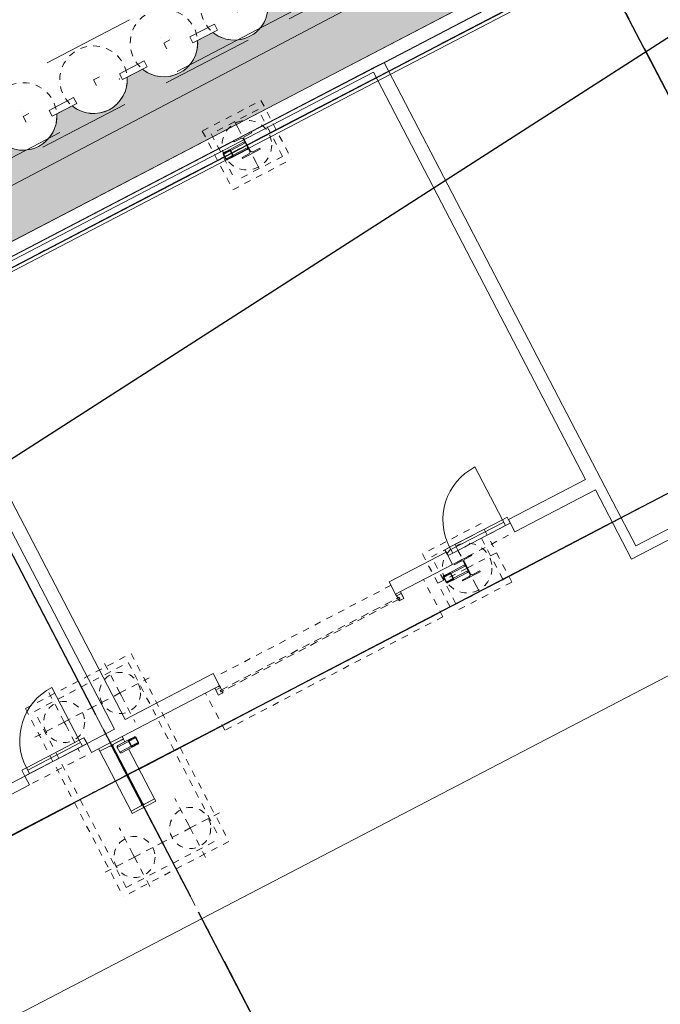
# Model space of a CAD drawing. Header units: metres. Extents: x -535942 to -530626, y -1087729 to -1086275.
# Tile 215 of 247: x -534162 to -534153, y -1086799 to -1086784. Entities that reach past the tile are written whole.
import ezdxf
from ezdxf import colors
from ezdxf.entities.mleader import LeaderData, LeaderLine
from ezdxf.math import Vec2, Vec3

# ---------------------------------------------------------------- set-up
doc = ezdxf.new("R2010")
doc.units = ezdxf.units.M
for name, pattern in [('A_CARA_07', [7, 5, -2]), ('A_CARA_15', [7.6, 5, -1.3, 0, -1.3]), ('B_CARA_02', [2, 1, -1]), ('B_CARA_03', [3, 2, -1]), ('B_CARA_12', [2.6, 1, -0.8, 0, -0.8]), ('Čerchovaná 20mm', [3000, 2000, -500, 0, -500]), ('Čerchovaná 3mm', [5, 3, -1, 0, -1])]:
    doc.linetypes.add(name, pattern=pattern)
for name, color, linetype in [('18', 7, 'Continuous'), ('_blok katastr', 7, 'Continuous'), ('_blok zaměření - nové', 7, 'Continuous'), ('_základy', 7, 'Continuous'), ('CA_ZÁKLADY PAŽENÍ', 10, 'A_CARA_07'), ('RP_kom_odvodnění', 160, 'Continuous')]:
    doc.layers.add(name, color=color, linetype=linetype)
for name, color, linetype, lineweight in [('AG budovy tence', 240, 'Continuous', 18), ('AG budovy tluste', 240, 'Continuous', 50), ('AG kanal destova', 24, 'G_POTR_626_PN', 35), ('AG_kanal splaskova', 24, 'G_POTR_627_PN', 35), ('AG_legenda', 240, 'Continuous', 35), ('CA_DVERE', 7, 'Continuous', 13), ('CA_DVERE18', 8, 'Continuous', 9), ('CA_DVERE25', 7, 'Continuous', 9), ('CA_DVERE_NEVHRA', 3, 'A_CARA_07', 9), ('CA_DVERE_NEVHRA1', 3, 'Čerchovaná 3mm', 13), ('CA_NEVHRA', 3, 'A_CARA_07', 9), ('CA_OSY', 5, 'A_CARA_15', 18), ('CA_POHHRA18', 8, 'Continuous', 18), ('CA_POHHRA25', 7, 'Continuous', 25), ('CA_REZY', 1, 'Continuous', 50), ('CA_ZAKLADY25', 7, 'Continuous', 18), ('CA_ZARIZPRED', 8, 'B_CARA_12', 9), ('RP_kom_popis', 240, 'Continuous', 35), ('RP_kom_srafy_chodnik', 31, 'Continuous', 18), ('RP_komunikace', 240, 'Continuous', 35)]:
    doc.layers.add(name, color=color, linetype=linetype, lineweight=lineweight)
doc.layers.add('AG_revizni oblacek', color=111, linetype='Continuous', plot=False)
doc.layers.add('BT_hranice_parcel', color=7, linetype='Continuous', true_color=0x007f00)
doc.styles.get("Standard").update_dxf_attribs({"font": 'ARIALN.TTF'})
doc.linetypes.add('G_POTR_626_PN', pattern='A,0.5,-1,2,-6.5,[8,hpfmlin.shx,S=1,R=0,X=0,Y=0],-6.5,2,-1,0.5', length=20)
doc.linetypes.add('G_POTR_627_PN', pattern='A,0.5,-1,2,-6.5,[9,hpfmlin.shx,S=1,R=0,X=0,Y=0],-6.5,2,-1,0.5', length=20)

# ---------------------------------------------------------------- blocks, each defined once
blk = doc.blocks.new('_KATASTR')
at = {"layer": 'BT_hranice_parcel', "lineweight": -3}
blk.add_lwpolyline([(-534124.29, -1086793.41), (-534124.09, -1086799.01), (-534126.44, -1086803.61), (-534131.44, -1086806.72), (-534166.27, -1086820.42), (-534181.33, -1086826.86), (-534198.96, -1086836), (-534207.29, -1086819.86), (-534135.23, -1086773.61), (-534124.29, -1086793.41)], dxfattribs=at)
blk = doc.blocks.new('Zaměření - zekan')
at = {"layer": '18', "color": 252, "lineweight": 15}
blk.add_point((-534160.76, -1086785.31), dxfattribs=at)
blk = doc.blocks.new('půdorys nový')
at = {"color": 251, "lineweight": 15}
for p, q in [((295.386, 82.701), (295.386, 82.621)), ((295.395, 82.621), (295.395, 82.701)), ((295.504, 82.701), (295.395, 82.701)), ((295.491, 82.721), (295.407, 82.721)), ((295.407, 82.713), (295.491, 82.713)), ((295.742, 82.721), (295.491, 82.721)), ((295.491, 82.721), (295.742, 82.721)), ((295.504, 82.701), (295.504, 82.621)), ((295.512, 82.621), (295.512, 82.701)), ((295.761, 82.701), (295.512, 82.701)), ((295.917, 82.811), (295.617, 82.811)), ((295.617, 82.811), (295.617, 82.792)), ((295.617, 82.792), (295.734, 82.792)), ((295.761, 82.765), (295.761, 82.557)), ((295.772, 82.557), (295.772, 82.765)), ((295.799, 82.792), (295.917, 82.792)), ((295.917, 82.792), (295.917, 82.811)), ((295.504, 82.621), (295.395, 82.621)), ((295.491, 82.609), (295.407, 82.609)), ((295.407, 82.601), (295.491, 82.601)), ((295.491, 82.601), (295.742, 82.601)), ((295.742, 82.601), (295.491, 82.601)), ((295.761, 82.621), (295.512, 82.621)), ((295.734, 82.53), (295.617, 82.53)), ((295.617, 82.53), (295.617, 82.511)), ((295.617, 82.511), (295.917, 82.511)), ((295.917, 82.53), (295.799, 82.53)), ((295.917, 82.511), (295.917, 82.53)), ((289.967, 75.606), (289.567, 75.606)), ((289.567, 75.606), (289.567, 75.566)), ((289.567, 75.566), (289.757, 75.566)), ((289.567, 75.565), (289.737, 75.565)), ((289.567, 74.547), (289.567, 75.565)), ((289.737, 75.565), (289.757, 75.545)), ((289.757, 75.566), (289.757, 74.546)), ((289.777, 74.546), (289.777, 75.566)), ((289.777, 75.566), (289.967, 75.566)), ((289.777, 75.545), (289.797, 75.565)), ((289.797, 75.565), (289.967, 75.565)), ((289.967, 75.566), (289.967, 75.606)), ((289.967, 75.565), (289.967, 75.516)), ((295.917, 75.606), (295.617, 75.606)), ((295.617, 75.606), (295.617, 75.592)), ((295.617, 75.592), (295.736, 75.592)), ((295.763, 75.565), (295.763, 75.357)), ((295.771, 75.357), (295.771, 75.565)), ((295.798, 75.592), (295.917, 75.592)), ((295.917, 75.592), (295.917, 75.606)), ((289.827, 75.416), (289.827, 75.496)), ((289.827, 75.496), (290.021, 75.496)), ((289.827, 75.416), (290.021, 75.416)), ((290.042, 75.516), (289.846, 75.516)), ((289.846, 75.516), (290.042, 75.516)), ((290.021, 75.496), (290.021, 75.416)), ((290.03, 75.416), (290.03, 75.496)), ((290.03, 75.496), (290.139, 75.496)), ((290.03, 75.416), (290.139, 75.416)), ((290.126, 75.516), (290.042, 75.516)), ((290.042, 75.508), (290.126, 75.508)), ((290.139, 75.496), (290.139, 75.416)), ((290.147, 75.416), (290.147, 75.496)), ((295.386, 75.496), (295.386, 75.416)), ((295.395, 75.416), (295.395, 75.496)), ((295.395, 75.496), (295.504, 75.496)), ((295.395, 75.416), (295.504, 75.416)), ((295.491, 75.516), (295.407, 75.516)), ((295.407, 75.508), (295.491, 75.508)), ((295.743, 75.516), (295.491, 75.516)), ((295.491, 75.516), (295.743, 75.516)), ((295.504, 75.496), (295.504, 75.416)), ((295.512, 75.416), (295.512, 75.496)), ((295.512, 75.496), (295.763, 75.496)), ((295.512, 75.416), (295.763, 75.416)), ((289.846, 75.396), (290.042, 75.396)), ((289.846, 75.396), (290.042, 75.396)), ((289.967, 75.396), (289.967, 74.547)), ((290.126, 75.404), (290.042, 75.404)), ((290.042, 75.396), (290.126, 75.396)), ((295.491, 75.404), (295.407, 75.404)), ((295.407, 75.396), (295.491, 75.396)), ((295.491, 75.396), (295.743, 75.396)), ((295.491, 75.396), (295.743, 75.396)), ((295.617, 75.33), (295.617, 75.316)), ((295.736, 75.33), (295.617, 75.33)), ((295.617, 75.316), (295.917, 75.316)), ((295.917, 75.33), (295.798, 75.33)), ((295.917, 75.316), (295.917, 75.33)), ((289.737, 74.547), (289.567, 74.547)), ((289.757, 74.546), (289.567, 74.546)), ((289.567, 74.546), (289.567, 74.506)), ((289.757, 74.567), (289.737, 74.547)), ((289.797, 74.547), (289.777, 74.567)), ((289.967, 74.546), (289.777, 74.546)), ((289.967, 74.547), (289.797, 74.547)), ((289.967, 74.506), (289.967, 74.546)), ((289.567, 74.506), (289.967, 74.506))]:
    blk.add_line(p, q, dxfattribs=at)
at = {"color": 251, "lineweight": 15, "flags": 128}
for points in [[(295.407, 82.721), (295.403, 82.721), (295.398, 82.719), (295.394, 82.717), (295.391, 82.714), (295.388, 82.71), (295.387, 82.706), (295.386, 82.701)], [(295.395, 82.701), (295.395, 82.704), (295.396, 82.707), (295.398, 82.709), (295.4, 82.711), (295.402, 82.712), (295.405, 82.713), (295.407, 82.713)], [(295.512, 82.701), (295.512, 82.706), (295.51, 82.71), (295.508, 82.714), (295.504, 82.717), (295.5, 82.719), (295.496, 82.721), (295.491, 82.721)], [(295.491, 82.713), (295.494, 82.713), (295.497, 82.712), (295.499, 82.711), (295.501, 82.709), (295.503, 82.707), (295.504, 82.704), (295.504, 82.701)], [(295.386, 82.621), (295.387, 82.617), (295.388, 82.613), (295.391, 82.609), (295.394, 82.606), (295.398, 82.603), (295.403, 82.602), (295.407, 82.601)], [(295.407, 82.609), (295.405, 82.61), (295.402, 82.611), (295.4, 82.612), (295.398, 82.614), (295.396, 82.616), (295.395, 82.619), (295.395, 82.621)], [(295.504, 82.621), (295.504, 82.619), (295.503, 82.616), (295.501, 82.614), (295.499, 82.612), (295.497, 82.611), (295.494, 82.61), (295.491, 82.609)], [(295.491, 82.601), (295.496, 82.602), (295.5, 82.603), (295.504, 82.606), (295.508, 82.609), (295.51, 82.613), (295.512, 82.617), (295.512, 82.621)], [(290.042, 75.516), (290.038, 75.516), (290.033, 75.514), (290.029, 75.512), (290.026, 75.509), (290.023, 75.505), (290.022, 75.501), (290.021, 75.496)], [(290.021, 75.416), (290.022, 75.412), (290.023, 75.408), (290.026, 75.404), (290.029, 75.401), (290.033, 75.398), (290.038, 75.397), (290.042, 75.396)], [(290.03, 75.496), (290.03, 75.499), (290.031, 75.502), (290.032, 75.504), (290.034, 75.506), (290.037, 75.507), (290.039, 75.508), (290.042, 75.508)], [(290.042, 75.404), (290.039, 75.405), (290.037, 75.406), (290.034, 75.407), (290.032, 75.409), (290.031, 75.411), (290.03, 75.414), (290.03, 75.416)], [(290.147, 75.496), (290.147, 75.501), (290.145, 75.505), (290.143, 75.509), (290.139, 75.512), (290.135, 75.514), (290.131, 75.516), (290.126, 75.516)], [(290.126, 75.508), (290.129, 75.508), (290.132, 75.507), (290.134, 75.506), (290.136, 75.504), (290.138, 75.502), (290.138, 75.499), (290.139, 75.496)], [(290.139, 75.416), (290.138, 75.414), (290.138, 75.411), (290.136, 75.409), (290.134, 75.407), (290.132, 75.406), (290.129, 75.405), (290.126, 75.404)], [(290.126, 75.396), (290.131, 75.397), (290.135, 75.398), (290.139, 75.401), (290.143, 75.404), (290.145, 75.408), (290.147, 75.412), (290.147, 75.416)], [(295.407, 75.516), (295.403, 75.516), (295.398, 75.514), (295.394, 75.512), (295.391, 75.509), (295.388, 75.505), (295.387, 75.501), (295.386, 75.496)], [(295.386, 75.416), (295.387, 75.412), (295.388, 75.408), (295.391, 75.404), (295.394, 75.401), (295.398, 75.398), (295.403, 75.397), (295.407, 75.396)], [(295.395, 75.496), (295.395, 75.499), (295.396, 75.502), (295.398, 75.504), (295.4, 75.506), (295.402, 75.507), (295.405, 75.508), (295.407, 75.508)], [(295.407, 75.404), (295.405, 75.405), (295.402, 75.406), (295.4, 75.407), (295.398, 75.409), (295.396, 75.411), (295.395, 75.414), (295.395, 75.416)], [(295.512, 75.496), (295.512, 75.501), (295.51, 75.505), (295.508, 75.509), (295.504, 75.512), (295.5, 75.514), (295.496, 75.516), (295.491, 75.516)], [(295.491, 75.508), (295.494, 75.508), (295.497, 75.507), (295.499, 75.506), (295.501, 75.504), (295.503, 75.502), (295.504, 75.499), (295.504, 75.496)], [(295.504, 75.416), (295.504, 75.414), (295.503, 75.411), (295.501, 75.409), (295.499, 75.407), (295.497, 75.406), (295.494, 75.405), (295.491, 75.404)], [(295.491, 75.396), (295.496, 75.397), (295.5, 75.398), (295.504, 75.401), (295.508, 75.404), (295.51, 75.408), (295.512, 75.412), (295.512, 75.416)]]:
    blk.add_lwpolyline(points, dxfattribs=at)
at = {"color": 251, "lineweight": 15}
for centre, start, end in [((295.734, 82.765), 0, 90), ((295.799, 82.765), 90, 180), ((295.734, 82.557), 270, 0), ((295.799, 82.557), 180, 270), ((295.736, 75.565), 0, 90), ((295.798, 75.565), 90, 180), ((295.736, 75.357), 270, 0), ((295.798, 75.357), 180, 270)]:
    blk.add_arc(centre, 0.027, start, end, dxfattribs=at)
for centre, start_param, end_param in [((295.742, 82.701), 4.712389, 6.283185), ((295.742, 82.621), 3.141593, 4.712389), ((289.846, 75.496), 0, 1.570796), ((289.846, 75.416), 1.570796, 3.141593), ((295.743, 75.496), 4.712389, 6.283185), ((295.743, 75.416), 3.141593, 4.712389)]:
    blk.add_ellipse(centre, major_axis=(0, 0.02), ratio=0.953124, start_param=start_param, end_param=end_param, dxfattribs=at)
at = {"layer": 'CA_OSY', "color": 251, "lineweight": 15}
for p, q in [((289.769, 11.234), (289.765, 87.661)), ((301.767, 11.234), (301.767, 87.661)), ((224.853, 82.662), (319.849, 82.662)), ((224.853, 75.057), (318.349, 75.057))]:
    blk.add_line(p, q, dxfattribs=at)
at = {"layer": 'CA_POHHRA25', "color": 251, "lineweight": 15}
for p, q in [((298.182, 82.807), (298.082, 82.807)), ((295.763, 82.607), (290.052, 82.607)), ((298.182, 82.607), (295.771, 82.607)), ((301.763, 82.607), (298.182, 82.607))]:
    blk.add_line(p, q, dxfattribs=at)
at = {"layer": 'CA_REZY', "color": 251, "lineweight": 15}
for p, q in [((308.579, 83.011), (277.562, 83.011)), ((290.152, 82.807), (295.617, 82.807)), ((295.917, 82.807), (298.082, 82.807)), ((298.182, 82.807), (301.617, 82.807))]:
    blk.add_line(p, q, dxfattribs=at)
blk = doc.blocks.new('A$C8fb85d8a')
at = {"layer": 'CA_OSY', "color": 0, "ltscale": 0.25}
for p, q in [((375, 275), (375, 475)), ((475, 375), (275, 375))]:
    blk.add_line(p, q, dxfattribs=at)
at = {"layer": 'CA_ZÁKLADY PAŽENÍ', "color": 0, "lineweight": -2, "ltscale": 0.5}
blk.add_circle((375, 375), 510, dxfattribs=at)
blk = doc.blocks.new('A$Ce203e9d8')
at = {"layer": 'AG_revizni oblacek', "ltscale": 0.5}
for p, q in [((-4.914, 0), (88.706, 0)), ((-4.914, -7.605), (88.706, -7.605))]:
    blk.add_line(p, q, dxfattribs=at)
at = {"layer": 'CA_ZÁKLADY PAŽENÍ', "color": 251, "linetype": 'B_CARA_03', "lineweight": 13, "ltscale": 0.7}
for points in [[(82.1, 1.395), (82.1, 2.495), (-2.95, 2.495), (-2.95, -4.227), (-4.84, -6.117), (-4.062, -6.895), (-1.85, -4.683), (-1.85, 1.395)], [(63.59, 1.845), (63.59, 1.745), (64.01, 1.745), (64.01, 1.845)], [(64.79, 1.845), (64.79, 1.745), (65.21, 1.745), (65.21, 1.845)], [(65.99, 1.845), (65.99, 1.745), (66.41, 1.745), (66.41, 1.845)]]:
    blk.add_lwpolyline(points, close=True, dxfattribs=at)
at = {"layer": 'CA_POHHRA25', "color": 251, "linetype": 'B_CARA_03', "lineweight": 13, "xscale": 0.001, "yscale": 0.001, "zscale": 0.001}
for p in [(62.825, 1.57), (64.025, 1.57), (65.225, 1.57), (66.425, 1.57)]:
    blk.add_blockref('A$C8fb85d8a', p, dxfattribs=at)
blk = doc.blocks.new('přeložka náhon')
at = {"layer": 'AG kanal destova', "color": 251, "lineweight": 13, "ltscale": 0.7}
blk.add_lwpolyline([(-534171.873, -1086791.907), (-534143.359, -1086776.901)], dxfattribs=at)
at = {"layer": 'AG_kanal splaskova', "color": 251, "lineweight": 13, "ltscale": 0.7}
blk.add_lwpolyline([(-534176.566, -1086806.87), (-534137.743, -1086786.655)], dxfattribs=at)
at = {"layer": 'RP_kom_odvodnění', "color": 251, "linetype": 'B_CARA_02', "lineweight": 13, "ltscale": 2}
blk.add_line((-534143.929, -1086776.868), (-534218.176, -1086815.599), dxfattribs=at)
blk = doc.blocks.new('A$Cf8a33a96')
at = {"layer": 'AG_revizni oblacek', "linetype": 'Čerchovaná 20mm'}
for p, q in [((260960, -9246), (260960, 67435)), ((272960, -9246), (272960, 67435)), ((196046, 62435), (289987, 62435)), ((196046, 54830), (289987, 54830))]:
    blk.add_line(p, q, dxfattribs=at)
at = {"layer": 'CA_NEVHRA', "color": 252, "lineweight": 13}
for p, q in [((266960, 62736), (266960, 62935)), ((266960, 62435), (266960, 62736)), ((266760, 62435), (266460, 62435)), ((266960, 62435), (266760, 62435)), ((266960, 62435), (266960, 62136)), ((266960, 62435), (267160, 62435)), ((267160, 62435), (267460, 62435)), ((266960, 62136), (266960, 61935)), ((260485, 55981), (260485, 56481)), ((261435, 55981), (261435, 56481)), ((260485, 55981), (259985, 55981)), ((260485, 55981), (260485, 55931)), ((260485, 55981), (260985, 55981)), ((260485, 55931), (260485, 55481)), ((261435, 55981), (260935, 55981)), ((261435, 55981), (261435, 55931)), ((261435, 55981), (261935, 55981)), ((261435, 55931), (261435, 55481)), ((266960, 55536), (266960, 55731)), ((266960, 55231), (266960, 55536)), ((266760, 55231), (266460, 55231)), ((266960, 55231), (266760, 55231)), ((266960, 55231), (266960, 54936)), ((266960, 55231), (267160, 55231)), ((267160, 55231), (267460, 55231)), ((266960, 54936), (266960, 54731)), ((260485, 53731), (260485, 54181)), ((261435, 53731), (261435, 54181)), ((260485, 53681), (260485, 53731)), ((261435, 53681), (261435, 53731)), ((260485, 53681), (259985, 53681)), ((260485, 53681), (260985, 53681)), ((260485, 53681), (260485, 53181)), ((261435, 53681), (260935, 53681)), ((261435, 53681), (261435, 53181)), ((261435, 53681), (261935, 53681))]:
    blk.add_line(p, q, dxfattribs=at)
for centre, radius in [((266960, 62435), 375), ((260485, 55981), 310), ((261435, 55981), 310), ((266960, 55231), 375), ((260485, 53681), 310), ((261435, 53681), 310)]:
    blk.add_circle(centre, radius, dxfattribs=at)
at = {"layer": 'CA_ZAKLADY25', "color": 252, "linetype": 'B_CARA_03', "lineweight": 13}
for p, q in [((266460, 62935), (267460, 62935)), ((266460, 62935), (266460, 61935)), ((267460, 62935), (267460, 61935)), ((267360, 62835), (266560, 62835)), ((266560, 62835), (266560, 62035)), ((267360, 62035), (267360, 62835)), ((267360, 62035), (266560, 62035)), ((266460, 61935), (267460, 61935)), ((260060, 56431), (261860, 56431)), ((260060, 56431), (260060, 53231)), ((261860, 56431), (261860, 53231)), ((260160, 53331), (260160, 56331)), ((260160, 56331), (261760, 56331)), ((261760, 56331), (261760, 53331)), ((267460, 55731), (266460, 55731)), ((266460, 55731), (266460, 54731)), ((266560, 54831), (266560, 55631)), ((266560, 55631), (267360, 55631)), ((267360, 54831), (267360, 55631)), ((267460, 54731), (267460, 55731)), ((266560, 54831), (267360, 54831)), ((267460, 54731), (266460, 54731)), ((260160, 53331), (261760, 53331)), ((261860, 53231), (260060, 53231))]:
    blk.add_line(p, q, dxfattribs=at)
blk = doc.blocks.new('A$C3fb6d5f6')
at = {"layer": 'AG_revizni oblacek', "linetype": 'Čerchovaná 20mm'}
for p, q in [((60935, -15041), (60935, 7540)), ((72935, -15041), (72935, 7540)), ((-4209, 0), (91101, 0)), ((-4209, -7605), (91101, -7605))]:
    blk.add_line(p, q, dxfattribs=at)
at = {"layer": 'CA_DVERE', "color": 240, "lineweight": 13}
for p, q in [((62795, -7055), (62715, -7055)), ((62715, -7055), (62715, -7170)), ((62795, -7170), (62795, -7055)), ((65795, -7055), (65795, -7170)), ((65875, -7055), (65795, -7055)), ((65875, -7170), (65875, -7055)), ((62715, -7170), (62795, -7170)), ((65795, -7170), (65875, -7170))]:
    blk.add_line(p, q, dxfattribs=at)
at = {"layer": 'CA_DVERE18', "color": 240, "lineweight": 13}
for p, q in [((60535, -6805), (60535, -5905)), ((67745, -6805), (67745, -5905)), ((59635, -6905), (60535, -6905)), ((66845, -6905), (67745, -6905))]:
    blk.add_line(p, q, dxfattribs=at)
for centre in [(60535, -6805), (67745, -6805)]:
    blk.add_arc(centre, 900, 90, 180, dxfattribs=at)
at = {"layer": 'CA_DVERE25', "color": 240, "lineweight": 13}
for p, q in [((59555, -6905), (59555, -6805)), ((59555, -6805), (59635, -6805)), ((59635, -6845), (59635, -6805)), ((59635, -6805), (60535, -6805)), ((59635, -6805), (59635, -6905)), ((60535, -6805), (60535, -6845)), ((60535, -6905), (60535, -6805)), ((60535, -6805), (60615, -6805)), ((60615, -6805), (60615, -6905)), ((66765, -6905), (66765, -6805)), ((66765, -6805), (66845, -6805)), ((66845, -6845), (66845, -6805)), ((66845, -6805), (67745, -6805)), ((66845, -6805), (66845, -6905)), ((67745, -6805), (67745, -6845)), ((67745, -6905), (67745, -6805)), ((67745, -6805), (67825, -6805)), ((67825, -6805), (67825, -6905)), ((59635, -6905), (59555, -6905)), ((60535, -6845), (59635, -6845)), ((60615, -6905), (60535, -6905)), ((66845, -6905), (66765, -6905)), ((67745, -6845), (66845, -6845)), ((67825, -6905), (67745, -6905))]:
    blk.add_line(p, q, dxfattribs=at)
at = {"layer": 'CA_DVERE_NEVHRA', "color": 240, "lineweight": 13}
blk.add_line((62795, -7055), (62763, -7055), dxfattribs=at)
at = {"layer": 'CA_DVERE_NEVHRA1', "color": 240, "lineweight": 13}
for p, q in [((59635, -6905), (60535, -6905)), ((65795, -6905), (62795, -6905)), ((66845, -6905), (67745, -6905)), ((59610, -7055), (60560, -7055)), ((62555, -7688), (62555, -7055)), ((66270, -7688), (66270, -7055)), ((66820, -7055), (67770, -7055)), ((66270, -7688), (62555, -7688))]:
    blk.add_line(p, q, dxfattribs=at)
at = {"layer": 'CA_NEVHRA', "color": 240, "lineweight": 13}
blk.add_line((65795, -7055), (65795, -7075), dxfattribs=at)
at = {"layer": 'CA_POHHRA18', "color": 240, "lineweight": 13}
for p, q in [((62715, -7085), (62715, -7055)), ((62715, -7055), (62795, -7055)), ((62795, -7085), (62715, -7085)), ((62715, -7085), (62715, -7170)), ((62795, -7122), (62770, -7122)), ((62770, -7122), (62770, -7147)), ((62795, -7055), (62795, -7085)), ((62795, -7122), (62795, -7085)), ((65875, -7055), (65795, -7055)), ((65795, -7055), (65795, -7085)), ((65795, -7085), (65875, -7085)), ((65795, -7122), (65795, -7085)), ((65795, -7122), (65820, -7122)), ((65820, -7122), (65820, -7147)), ((65875, -7085), (65875, -7055)), ((65875, -7085), (65875, -7170)), ((62715, -7170), (62777, -7170)), ((62770, -7147), (62795, -7147)), ((62777, -7170), (62795, -7161)), ((62795, -7161), (62795, -7147)), ((65795, -7161), (65795, -7147)), ((65820, -7147), (65795, -7147)), ((65813, -7170), (65795, -7161)), ((65875, -7170), (65813, -7170))]:
    blk.add_line(p, q, dxfattribs=at)
at = {"layer": 'CA_POHHRA25', "color": 240, "lineweight": 13}
blk.add_line((69350, 150), (69200, 150), dxfattribs=at)
at = {"layer": 'CA_REZY', "color": 240, "lineweight": 13}
for p, q in [((61085, 150), (61085, -6905)), ((61235, 150), (69200, 150)), ((69350, 150), (81145, 150)), ((69350, -7084), (69350, 150)), ((61295, -6845), (61295, 90)), ((61295, 90), (69140, 90)), ((69140, 90), (69140, -6845)), ((61085, -6905), (52635, -6905)), ((59555, -6905), (58585, -6905)), ((59555, -7055), (59555, -6905)), ((61085, -6905), (60615, -6905)), ((60615, -6905), (60615, -7055)), ((62795, -6845), (61295, -6845)), ((62795, -7055), (62795, -6845)), ((66765, -6845), (65795, -6845)), ((65795, -6845), (65795, -7055)), ((66765, -7055), (66765, -6845)), ((69140, -6845), (67825, -6845)), ((67825, -6845), (67825, -7055)), ((58665, -7055), (59555, -7055)), ((60615, -7055), (62715, -7055)), ((65875, -7055), (66765, -7055)), ((67825, -7055), (69200, -7055)), ((69200, -7055), (69200, -8234)), ((69350, -8084), (69350, -7084)), ((70405, -8084), (69350, -8084)), ((69200, -8234), (70405, -8234))]:
    blk.add_line(p, q, dxfattribs=at)
at = {"layer": 'CA_ZARIZPRED', "color": 240, "lineweight": 13}
for p, q in [((62773, -7147), (62773, -7122)), ((62773, -7122), (65817, -7122)), ((62795, -7122), (65795, -7122)), ((62795, -7122), (65795, -7122)), ((62795, -7122), (65795, -7122)), ((62795, -7122), (65795, -7122)), ((62795, -7122), (65795, -7122)), ((62795, -7122), (65795, -7122)), ((62795, -7122), (65795, -7122)), ((62795, -7122), (65795, -7122)), ((62795, -7122), (65795, -7122)), ((62795, -7122), (65795, -7122)), ((62795, -7122), (65795, -7122)), ((62795, -7122), (65795, -7122)), ((62795, -7122), (65795, -7122)), ((62795, -7122), (65795, -7122)), ((62795, -7122), (65795, -7122)), ((62795, -7122), (65795, -7122)), ((62795, -7122), (65795, -7122)), ((62795, -7122), (65795, -7122)), ((62795, -7122), (65795, -7122)), ((62795, -7122), (65795, -7122)), ((62795, -7122), (65795, -7122)), ((62795, -7122), (65795, -7122)), ((62795, -7122), (65795, -7122)), ((62795, -7122), (65795, -7122)), ((62795, -7122), (65795, -7122)), ((62795, -7122), (65795, -7122)), ((62795, -7122), (65795, -7122)), ((62795, -7122), (65795, -7122)), ((62795, -7122), (65795, -7122)), ((62795, -7122), (65795, -7122)), ((62795, -7122), (65795, -7122)), ((62795, -7122), (65795, -7122)), ((62795, -7122), (65795, -7122)), ((62795, -7122), (65795, -7122)), ((62795, -7122), (65795, -7122)), ((62795, -7122), (65795, -7122)), ((65817, -7122), (65817, -7147)), ((65817, -7147), (62773, -7147)), ((65795, -7147), (62795, -7147)), ((65795, -7147), (62795, -7147)), ((65795, -7147), (62795, -7147)), ((65795, -7147), (62795, -7147)), ((65795, -7147), (62795, -7147)), ((65795, -7147), (62795, -7147)), ((65795, -7147), (62795, -7147)), ((65795, -7147), (62795, -7147)), ((65795, -7147), (62795, -7147)), ((65795, -7147), (62795, -7147)), ((65795, -7147), (62795, -7147)), ((65795, -7147), (62795, -7147)), ((65795, -7147), (62795, -7147)), ((65795, -7147), (62795, -7147)), ((65795, -7147), (62795, -7147)), ((65795, -7147), (62795, -7147)), ((65795, -7147), (62795, -7147)), ((65795, -7147), (62795, -7147)), ((65795, -7147), (62795, -7147)), ((65795, -7147), (62795, -7147)), ((65795, -7147), (62795, -7147)), ((65795, -7147), (62795, -7147)), ((65795, -7147), (62795, -7147)), ((65795, -7147), (62795, -7147)), ((65795, -7147), (62795, -7147)), ((65795, -7147), (62795, -7147)), ((65795, -7147), (62795, -7147)), ((65795, -7147), (62795, -7147)), ((65795, -7147), (62795, -7147)), ((65795, -7147), (62795, -7147)), ((65795, -7147), (62795, -7147)), ((65795, -7147), (62795, -7147)), ((65795, -7147), (62795, -7147)), ((65795, -7147), (62795, -7147)), ((65795, -7147), (62795, -7147)), ((65795, -7147), (62795, -7147))]:
    blk.add_line(p, q, dxfattribs=at)
blk = doc.blocks.new('komunikace')
at = {"layer": 'RP_kom_srafy_chodnik', "transparency": 33554559}
h = blk.add_hatch(color=256, dxfattribs=at)
h.dxf.hatch_style = 1
edge = h.paths.add_edge_path()
edge.add_arc((-534190.597, -1086800.657), 0.51, 230.6022, 297.5134)
edge.add_arc((-534190.579, -1086800.676), 0.485, 296.6384, 366.3416)
edge.add_line((-534190.097, -1086800.622), (-534189.502, -1086800.312))
edge.add_arc((-534189.178, -1086799.918), 0.51, 230.6022, 297.5135)
edge.add_arc((-534189.159, -1086799.938), 0.484, 296.5119, 366.4681)
edge.add_line((-534188.678, -1086799.883), (-534188.075, -1086799.569))
edge.add_arc((-534187.755, -1086799.205), 0.485, 228.6767, 298.4671)
edge.add_arc((-534187.74, -1086799.198), 0.484, 296.5271, 366.383)
edge.add_line((-534187.259, -1086799.144), (-534186.709, -1086798.857))
edge.add_arc((-534186.386, -1086798.351), 0.6, 237.5235, 297.5034)
edge.add_arc((-534186.386, -1086798.351), 0.6, 297.5058, 357.5211)
edge.add_line((-534185.787, -1086798.377), (-534185.245, -1086798.095))
edge.add_arc((-534184.925, -1086797.71), 0.501, 230.2905, 298.3517)
edge.add_arc((-534184.912, -1086797.703), 0.501, 296.6705, 364.7411)
edge.add_line((-534184.413, -1086797.662), (-534183.826, -1086797.356))
edge.add_arc((-534183.502, -1086796.962), 0.51, 230.6096, 297.5061)
edge.add_arc((-534183.491, -1086796.973), 0.495, 296.9797, 365.5701)
edge.add_line((-534182.998, -1086796.925), (-534182.761, -1086796.801))
edge.add_arc((-534182.437, -1086796.407), 0.511, 230.629, 297.442)
edge.add_arc((-534182.517, -1086796.331), 0.615, 300.766, 357.9022)
edge.add_line((-534181.902, -1086796.354), (-534181.697, -1086796.247))
edge.add_arc((-534181.373, -1086795.853), 0.51, 230.6022, 297.5134)
edge.add_arc((-534181.354, -1086795.872), 0.484, 296.5119, 366.4681)
edge.add_line((-534180.873, -1086795.818), (-534180.633, -1086795.693))
edge.add_arc((-534180.306, -1086795.292), 0.517, 230.8432, 296.8719)
edge.add_arc((-534180.317, -1086795.297), 0.517, 298.1532, 364.1855)
edge.add_line((-534179.801, -1086795.259), (-534179.569, -1086795.138))
edge.add_arc((-534179.244, -1086794.741), 0.513, 230.7157, 297.201)
edge.add_arc((-534179.249, -1086794.744), 0.514, 297.8313, 364.3057)
edge.add_line((-534178.736, -1086794.705), (-534178.504, -1086794.584))
edge.add_arc((-534178.179, -1086794.186), 0.514, 230.7288, 297.1726)
edge.add_arc((-534178.185, -1086794.189), 0.514, 297.8558, 364.2966)
edge.add_line((-534177.672, -1086794.151), (-534177.44, -1086794.03))
edge.add_arc((-534177.114, -1086793.631), 0.515, 230.7731, 297.0531)
edge.add_arc((-534177.122, -1086793.634), 0.515, 297.9755, 364.2521)
edge.add_line((-534176.608, -1086793.596), (-534176.376, -1086793.475))
edge.add_arc((-534176.055, -1086793.089), 0.502, 230.3119, 298.2776)
edge.add_arc((-534176.044, -1086793.083), 0.502, 296.7531, 364.7112)
edge.add_line((-534175.544, -1086793.042), (-534175.311, -1086792.921))
edge.add_arc((-534174.987, -1086792.525), 0.512, 230.6591, 297.3613)
edge.add_arc((-534174.99, -1086792.527), 0.512, 297.6657, 364.3677)
edge.add_line((-534174.479, -1086792.488), (-534174.247, -1086792.367))
edge.add_arc((-534173.924, -1086791.973), 0.51, 230.6022, 297.5134)
edge.add_arc((-534173.924, -1086791.973), 0.51, 297.5134, 364.4247)
edge.add_line((-534173.415, -1086791.933), (-534173.183, -1086791.812))
edge.add_arc((-534172.859, -1086791.418), 0.51, 230.6022, 297.5134)
edge.add_arc((-534172.859, -1086791.418), 0.51, 297.5134, 364.4247)
edge.add_line((-534172.351, -1086791.379), (-534172.119, -1086791.258))
edge.add_arc((-534171.795, -1086790.863), 0.511, 230.629, 297.442)
edge.add_arc((-534171.874, -1086790.788), 0.615, 300.766, 357.9022)
edge.add_line((-534171.259, -1086790.81), (-534171.054, -1086790.704))
edge.add_arc((-534170.731, -1086790.31), 0.51, 230.6022, 297.5135)
edge.add_arc((-534170.711, -1086790.329), 0.484, 296.5119, 366.4681)
edge.add_line((-534170.23, -1086790.274), (-534169.99, -1086790.149))
edge.add_arc((-534169.663, -1086789.748), 0.517, 230.8432, 296.8719)
edge.add_arc((-534169.674, -1086789.754), 0.517, 298.1532, 364.1855)
edge.add_line((-534169.158, -1086789.716), (-534168.926, -1086789.595))
edge.add_arc((-534168.601, -1086789.198), 0.513, 230.7157, 297.201)
edge.add_arc((-534168.606, -1086789.2), 0.514, 297.8313, 364.3057)
edge.add_line((-534168.094, -1086789.162), (-534167.862, -1086789.041))
edge.add_arc((-534167.536, -1086788.643), 0.514, 230.7288, 297.1726)
edge.add_arc((-534167.542, -1086788.646), 0.514, 297.8558, 364.2966)
edge.add_line((-534167.029, -1086788.607), (-534166.797, -1086788.486))
edge.add_arc((-534166.471, -1086788.087), 0.515, 230.7731, 297.0531)
edge.add_arc((-534166.479, -1086788.091), 0.515, 297.9755, 364.2521)
edge.add_line((-534165.965, -1086788.053), (-534165.733, -1086787.932))
edge.add_arc((-534165.413, -1086787.546), 0.502, 230.3119, 298.2776)
edge.add_arc((-534165.401, -1086787.54), 0.502, 296.7531, 364.7112)
edge.add_line((-534164.901, -1086787.498), (-534164.669, -1086787.378))
edge.add_arc((-534164.344, -1086786.982), 0.512, 230.6591, 297.3613)
edge.add_arc((-534164.347, -1086786.983), 0.512, 297.6657, 364.3677)
edge.add_line((-534163.836, -1086786.944), (-534163.604, -1086786.823))
edge.add_arc((-534163.281, -1086786.429), 0.51, 230.6022, 297.5134)
edge.add_arc((-534163.281, -1086786.429), 0.51, 297.5134, 364.4247)
edge.add_line((-534162.772, -1086786.39), (-534162.54, -1086786.269))
edge.add_arc((-534162.216, -1086785.875), 0.51, 230.6022, 297.5134)
edge.add_arc((-534162.216, -1086785.875), 0.51, 297.5134, 364.4247)
edge.add_line((-534161.708, -1086785.835), (-534161.476, -1086785.715))
edge.add_arc((-534161.15, -1086785.315), 0.515, 230.7807, 297.0393)
edge.add_arc((-534161.158, -1086785.319), 0.515, 297.9861, 364.2478)
edge.add_line((-534160.644, -1086785.281), (-534160.412, -1086785.16))
edge.add_arc((-534160.088, -1086784.766), 0.51, 230.6022, 297.5134)
edge.add_arc((-534160.088, -1086784.766), 0.51, 297.5135, 364.4247)
edge.add_line((-534159.579, -1086784.727), (-534159.347, -1086784.606))
edge.add_arc((-534159.024, -1086784.213), 0.509, 230.5614, 297.6225)
edge.add_arc((-534159.022, -1086784.212), 0.509, 297.4043, 364.4656)
edge.add_line((-534158.515, -1086784.172), (-534158.283, -1086784.051))
edge.add_arc((-534157.959, -1086783.657), 0.51, 230.6022, 297.5134)
edge.add_arc((-534157.959, -1086783.657), 0.51, 297.5134, 364.4247)
edge.add_line((-534157.451, -1086783.618), (-534157.219, -1086783.497))
edge.add_arc((-534156.891, -1086783.093), 0.521, 230.955, 296.5799)
edge.add_arc((-534156.906, -1086783.101), 0.521, 298.4411, 364.0778)
edge.add_line((-534156.387, -1086783.064), (-534156.154, -1086782.943))
edge.add_arc((-534155.829, -1086782.546), 0.513, 230.7043, 297.2417)
edge.add_arc((-534155.834, -1086782.548), 0.513, 297.7849, 364.3229)
edge.add_line((-534155.322, -1086782.509), (-534155.09, -1086782.388))
edge.add_arc((-534154.76, -1086781.978), 0.527, 231.1582, 296.049)
edge.add_arc((-534154.783, -1086781.991), 0.527, 298.9633, 363.8833)
edge.add_line((-534154.258, -1086781.955), (-534154.026, -1086781.834))
edge.add_arc((-534153.703, -1086781.443), 0.507, 230.5092, 297.7622)
edge.add_arc((-534153.699, -1086781.441), 0.507, 297.2643, 364.5181)
edge.add_line((-534153.194, -1086781.401), (-534152.962, -1086781.28))
edge.add_arc((-534152.639, -1086780.888), 0.507, 230.5121, 297.7544)
edge.add_arc((-534152.635, -1086780.886), 0.507, 297.2721, 364.5152)
edge.add_line((-534152.129, -1086780.846), (-534151.897, -1086780.725))
edge.add_arc((-534151.572, -1086780.327), 0.514, 230.7449, 297.134)
edge.add_arc((-534151.578, -1086780.33), 0.514, 297.8919, 364.283)
edge.add_line((-534151.065, -1086780.292), (-534150.833, -1086780.171))
edge.add_arc((-534150.505, -1086779.767), 0.521, 230.96, 296.5667)
edge.add_arc((-534150.52, -1086779.775), 0.521, 298.457, 364.0701)
edge.add_line((-534150.001, -1086779.738), (-534149.769, -1086779.617))
edge.add_arc((-534149.445, -1086779.223), 0.51, 230.6022, 297.5134)
edge.add_arc((-534149.445, -1086779.223), 0.51, 297.5135, 364.4247)
edge.add_line((-534148.937, -1086779.183), (-534148.704, -1086779.062))
edge.add_arc((-534148.387, -1086778.683), 0.495, 230.0805, 298.9236)
edge.add_arc((-534148.365, -1086778.672), 0.495, 296.0933, 364.9563)
edge.add_line((-534147.872, -1086778.629), (-534147.64, -1086778.508))
edge.add_arc((-534147.312, -1086778.104), 0.52, 230.9384, 296.6233)
edge.add_arc((-534147.327, -1086778.112), 0.52, 298.3982, 364.0938)
edge.add_line((-534146.808, -1086778.075), (-534146.576, -1086777.954))
edge.add_arc((-534146.254, -1086777.565), 0.504, 230.4071, 298.0366)
edge.add_arc((-534146.246, -1086777.561), 0.504, 296.9921, 364.6137)
edge.add_line((-534145.744, -1086777.52), (-534143.694, -1086776.453))
edge.add_line((-534143.694, -1086776.453), (-534143.049, -1086777.69))
edge.add_line((-534143.049, -1086777.69), (-534218.197, -1086816.832))
edge.add_line((-534218.197, -1086816.832), (-534214.85, -1086823.257))
edge.add_line((-534214.85, -1086823.257), (-534215.863, -1086823.775))
edge.add_line((-534215.863, -1086823.775), (-534216.988, -1086821.62))
edge.add_arc((-534217.441, -1086821.855), 0.51, 27.5135, 94.4247)
edge.add_line((-534217.48, -1086821.347), (-534217.786, -1086820.76))
edge.add_arc((-534218.18, -1086820.436), 0.51, 320.6022, 387.5135)
edge.add_arc((-534218.18, -1086820.436), 0.51, 27.5052, 94.4329)
edge.add_line((-534218.219, -1086819.928), (-534218.525, -1086819.341))
edge.add_arc((-534218.914, -1086819.019), 0.505, 320.4173, 388.0071)
edge.add_arc((-534218.918, -1086819.012), 0.505, 27.02, 94.6095)
edge.add_line((-534218.958, -1086818.509), (-534219.264, -1086817.922))
edge.add_arc((-534219.658, -1086817.598), 0.51, 320.6022, 387.5134)
edge.add_arc((-534219.658, -1086817.598), 0.51, 27.5135, 94.4247)
edge.add_line((-534219.697, -1086817.09), (-534220.003, -1086816.503))
edge.add_arc((-534220.41, -1086816.173), 0.524, 320.9473, 345.6306)
edge.add_arc((-534220.157, -1086816.214), 0.27, 340.8829, 375.0986)
edge.add_line((-534219.897, -1086816.144), (-534219.302, -1086815.834))
edge.add_arc((-534218.978, -1086815.44), 0.51, 230.6022, 297.5134)
edge.add_arc((-534218.96, -1086815.458), 0.485, 296.6384, 366.3416)
edge.add_line((-534218.478, -1086815.405), (-534217.883, -1086815.095))
edge.add_arc((-534217.559, -1086814.701), 0.51, 230.6022, 297.5134)
edge.add_arc((-534217.539, -1086814.72), 0.484, 296.5119, 366.4681)
edge.add_line((-534217.059, -1086814.666), (-534216.456, -1086814.352))
edge.add_arc((-534216.136, -1086813.988), 0.485, 228.6767, 298.4671)
edge.add_arc((-534216.121, -1086813.98), 0.484, 296.5271, 366.383)
edge.add_line((-534215.64, -1086813.927), (-534215.089, -1086813.64))
edge.add_arc((-534214.767, -1086813.134), 0.6, 237.5235, 297.5034)
edge.add_arc((-534214.767, -1086813.134), 0.6, 297.5058, 357.5211)
edge.add_line((-534214.168, -1086813.16), (-534213.626, -1086812.878))
edge.add_arc((-534213.306, -1086812.492), 0.501, 230.2905, 298.3517)
edge.add_arc((-534213.293, -1086812.486), 0.501, 296.6705, 364.7411)
edge.add_line((-534212.794, -1086812.444), (-534212.207, -1086812.138))
edge.add_arc((-534211.883, -1086811.744), 0.51, 230.6096, 297.5061)
edge.add_arc((-534211.872, -1086811.756), 0.495, 296.9797, 365.5701)
edge.add_line((-534211.379, -1086811.707), (-534210.788, -1086811.399))
edge.add_arc((-534210.464, -1086811.005), 0.51, 230.6022, 290.0863)
edge.add_arc((-534210.464, -1086811.005), 0.51, 290.0863, 364.4247)
edge.add_line((-534209.955, -1086810.966), (-534209.369, -1086810.66))
edge.add_arc((-534209.045, -1086810.266), 0.51, 230.6022, 297.5134)
edge.add_arc((-534209.027, -1086810.285), 0.485, 296.6384, 366.3416)
edge.add_line((-534208.544, -1086810.231), (-534207.994, -1086809.944))
edge.add_arc((-534207.672, -1086809.438), 0.6, 237.5135, 297.5134)
edge.add_arc((-534207.671, -1086809.439), 0.599, 297.4609, 357.566)
edge.add_line((-534207.073, -1086809.464), (-534206.53, -1086809.182))
edge.add_arc((-534206.207, -1086808.788), 0.51, 230.605, 297.5107)
edge.add_arc((-534206.206, -1086808.788), 0.51, 297.4893, 364.4489)
edge.add_line((-534205.698, -1086808.748), (-534205.111, -1086808.443))
edge.add_arc((-534204.788, -1086808.049), 0.51, 230.6022, 297.5134)
edge.add_arc((-534204.77, -1086808.067), 0.485, 296.6384, 366.3416)
edge.add_line((-534204.287, -1086808.014), (-534203.692, -1086807.704))
edge.add_arc((-534203.369, -1086807.31), 0.51, 230.6022, 297.5135)
edge.add_arc((-534203.349, -1086807.329), 0.484, 296.5119, 366.4681)
edge.add_line((-534202.868, -1086807.274), (-534202.265, -1086806.96))
edge.add_arc((-534201.945, -1086806.596), 0.485, 228.6767, 298.4671)
edge.add_arc((-534201.93, -1086806.589), 0.484, 296.5271, 366.383)
edge.add_line((-534201.449, -1086806.535), (-534200.899, -1086806.249))
edge.add_arc((-534200.577, -1086805.742), 0.6, 237.5235, 297.5034)
edge.add_arc((-534200.577, -1086805.743), 0.6, 297.5058, 357.5211)
edge.add_line((-534199.977, -1086805.769), (-534199.435, -1086805.486))
edge.add_arc((-534199.115, -1086805.101), 0.501, 230.2905, 298.3517)
edge.add_arc((-534199.102, -1086805.094), 0.501, 296.6705, 364.7411)
edge.add_line((-534198.603, -1086805.053), (-534198.016, -1086804.747))
edge.add_arc((-534197.692, -1086804.353), 0.51, 230.6096, 297.5061)
edge.add_arc((-534197.681, -1086804.364), 0.495, 296.9797, 365.5701)
edge.add_line((-534197.189, -1086804.316), (-534196.597, -1086804.008))
edge.add_arc((-534196.273, -1086803.614), 0.51, 230.6022, 290.0863)
edge.add_arc((-534196.273, -1086803.614), 0.51, 290.0863, 364.4247)
edge.add_line((-534195.765, -1086803.575), (-534195.178, -1086803.269))
edge.add_arc((-534194.854, -1086802.875), 0.51, 230.6022, 297.5134)
edge.add_arc((-534194.836, -1086802.893), 0.485, 296.6384, 366.3416)
edge.add_line((-534194.354, -1086802.84), (-534193.804, -1086802.553))
edge.add_arc((-534193.482, -1086802.047), 0.6, 237.5135, 297.5134)
edge.add_arc((-534193.481, -1086802.048), 0.599, 297.4609, 357.566)
edge.add_line((-534192.882, -1086802.073), (-534192.34, -1086801.791))
edge.add_arc((-534192.016, -1086801.396), 0.51, 230.605, 297.5107)
edge.add_arc((-534192.016, -1086801.397), 0.51, 297.4893, 364.4489)
edge.add_line((-534191.508, -1086801.357), (-534190.921, -1086801.051))
at = {"layer": 'RP_komunikace', "lineweight": 13}
blk.add_lwpolyline([(-534162.54, -1086786.269, 0.300543), (-534161.981, -1086786.327, 0.300543), (-534161.708, -1086785.835), (-534161.476, -1086785.715, 0.297441), (-534160.916, -1086785.774, 0.297456), (-534160.644, -1086785.281), (-534160.412, -1086785.16, 0.300543), (-534159.852, -1086785.218, 0.300543), (-534159.579, -1086784.727), (-534159.347, -1086784.606, 0.301257), (-534158.788, -1086784.664, 0.301258), (-534158.515, -1086784.172)], format="xyb", dxfattribs=at)
blk.add_lwpolyline([(-534143.049, -1086777.69), (-534218.197, -1086816.832)], dxfattribs=at)

msp = doc.modelspace()

# ---------------------------------------------------------------- block references
at = {"layer": '_blok katastr', "lineweight": -3}
msp.add_blockref('_KATASTR', (0, 0), dxfattribs=at)
at = {"layer": '_blok zaměření - nové', "linetype": 'ByBlock'}
msp.add_blockref('Zaměření - zekan', (0, 0), dxfattribs=at)
at = {"layer": '_základy', "xscale": 0.001, "yscale": 0.001, "zscale": 0.001, "rotation": 27.51344999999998}
msp.add_blockref('A$Cf8a33a96', (-534366.759, -1086965.005), dxfattribs=at)
at = {"layer": 'AG budovy tence', "rotation": 27.51344999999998}
msp.add_blockref('A$Ce203e9d8', (-534217.37, -1086816.795), dxfattribs=at)
at = {"layer": 'AG budovy tluste'}
msp.add_blockref('přeložka náhon', (0, 0), dxfattribs=at)
at = {"layer": 'CA_REZY', "xscale": 0.001, "yscale": 0.001, "zscale": 0.001, "rotation": 27.51344999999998}
msp.add_blockref('A$C3fb6d5f6', (-534218.199, -1086817.227), dxfattribs=at)
at = {"layer": 'RP_kom_popis'}
msp.add_blockref('komunikace', (0, 0), dxfattribs=at)

# ---------------------------------------------------------------- next in the draw order: leaders
at = {"layer": 'AG_legenda'}
ml = msp.add_multileader_mtext('Standard', dxfattribs=at)
ml.set_content('{\\fArial Narrow|b1|i0|c238|p34;VESTAVEK V9}', color=256)
ml.set_leader_properties(color=256, linetype='Continuous', lineweight=13)
ml.build(insert=Vec2(0, 0))
ml.multileader.update_dxf_attribs({"has_text_frame": 1, "text_left_attachment_type": 2, "text_right_attachment_type": 2, "dogleg_length": 2, "arrow_head_size": 0.5, "scale": 0.2})
ctx = ml.context
ctx.base_point, ctx.scale, ctx.char_height, ctx.arrow_head_size, ctx.landing_gap_size, ctx.plane_origin, ctx.plane_x_axis, ctx.plane_y_axis = Vec3(-534164.36, -1086802.559), 0.2, 0.6, 0.5, 0.2, Vec3(-534074.371, -1086727.304), Vec3(0.88938, 0.457168), Vec3(-0.457168, 0.88938)
ctx.left_attachment, ctx.right_attachment = 2, 2
notes = []
notes.append((ctx, [(1, (1, 1, 0), (-534164.716, -1086802.742), (0.88938, 0.457168), 0.4, [(0, [(-534167.916, -1086798.991)], 0, [])])]))
ctx.mtext.insert, ctx.mtext.text_direction, ctx.mtext.rotation, ctx.mtext.defined_height, ctx.mtext.flow_direction = Vec3(-534164.324, -1086802.191), Vec3(0.88938, 0.457168), 0.474809, 0.454, 5
ctx.mtext.has_bg_fill, ctx.mtext.bg_color, ctx.mtext.bg_scale_factor, ctx.mtext.bg_transparency, ctx.mtext.use_window_bg_color = 1, -1027028792, 1.5, 0, 1
for ctx, leaders in notes:
    for number, flags, end, landing, length, lines in leaders:
        leader = LeaderData()
        leader.index, (leader.has_last_leader_line, leader.has_dogleg_vector, leader.attachment_direction) = number, flags
        leader.last_leader_point, leader.dogleg_vector, leader.dogleg_length = Vec3(end), Vec3(landing), length
        for number, points, colour, breaks in lines:
            line = LeaderLine()
            line.index, line.vertices, line.color, line.breaks = number, Vec3.list(points), colors.encode_raw_color(colour), breaks
            leader.lines.append(line)
        ctx.leaders.append(leader)

# ---------------------------------------------------------------- next in the draw order: block references
at = {"layer": 'AG budovy tence', "rotation": 27.51344999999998}
msp.add_blockref('půdorys nový', (-534382.965, -1086996.251), dxfattribs=at)

doc.saveas('drawing.dxf')
